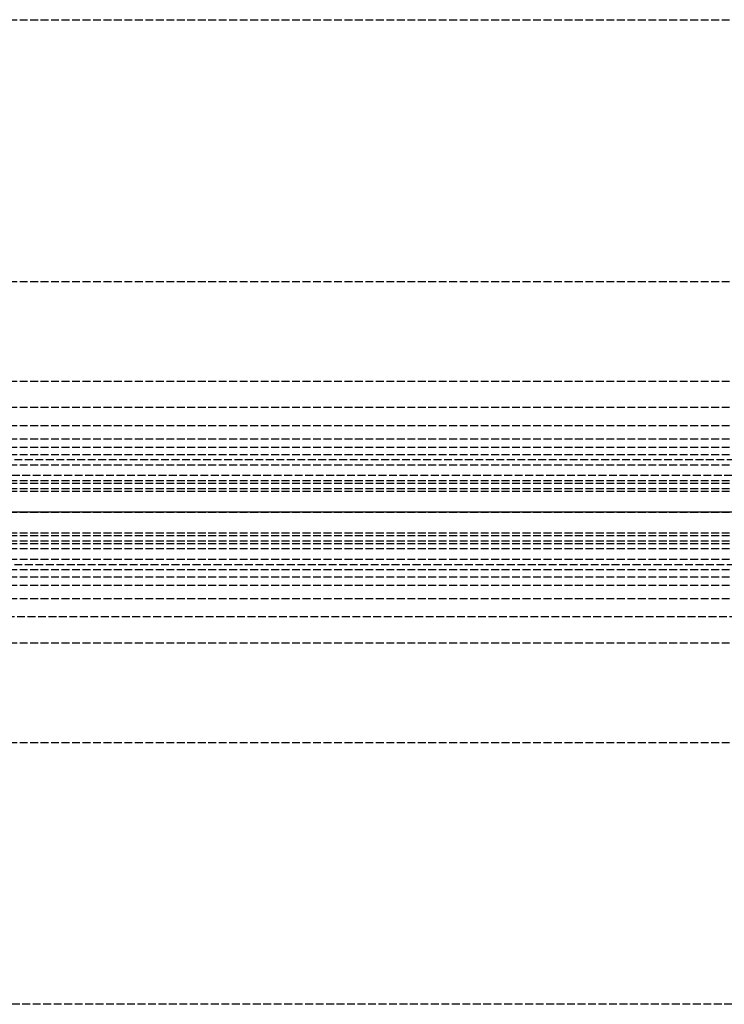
# Model space of a CAD drawing. Header units: millimetres. Extents: x -1 to 2050, y -94 to 94.
# Tile 9 of 12: x 134 to 269, y -94 to 94. Entities that reach past the tile are written whole.
import ezdxf

# ---------------------------------------------------------------- set-up
doc = ezdxf.new("R2010")
doc.units = ezdxf.units.MM
doc.header["$LTSCALE"] = 10
doc.linetypes.add('ALLCAD_Strich', pattern=[0.2, 0.15, -0.05])
doc.layers.add('BESCH_KONT_sich_schn_ansi_2d', color=40, linetype='Continuous')
doc.layers.add('BESCH_KONT_sich_schn_grun_2d', color=10, linetype='Continuous')

msp = doc.modelspace()

# ---------------------------------------------------------------- linework, layer by layer
at = {"layer": 'BESCH_KONT_sich_schn_ansi_2d', "linetype": 'ALLCAD_Strich'}
for p, q in [((0, 0, 2363), (2050, 0, 2363)), ((0, 0, 2363.5), (2050, 0, 2363.5)), ((0, 0, 2339.5), (2050, 0, 2339.5)), ((0, 0, 2365.5), (2050, 0, 2365.5)), ((2050, 0, 2338.5), (0, 0, 2338.5)), ((0, 0, 2337), (2050, 0, 2337)), ((0, 0, 24), (1055, 0, 24)), ((0, 0, 23), (1055, 0, 23)), ((0, 0, 24), (1055, 0, 24)), ((0, 0, 6), (995, 0, 6)), ((2050, 0, 2418), (0, 0, 2418)), ((0, 0, 2368), (2050, 0, 2368)), ((0, 0, 2335), (995, 0, 2335)), ((995, 0, 2331), (0, 0, 2331)), ((0, 0, 7), (995, 0, 7))]:
    msp.add_line(p, q, dxfattribs=at)
at = {"layer": 'BESCH_KONT_sich_schn_grun_2d', "linetype": 'ALLCAD_Strich'}
for p, q in [((0, 94), (2050, 94)), ((0, 44), (2050, 44)), ((0, 25), (2050, 25)), ((0, 20), (1055, 20)), ((0, 16.5), (2050, 16.5)), ((0, 14), (2050, 14)), ((0, 12.38), (2050, 12.38)), ((0, 11), (1055, 11)), ((105, 10), (950, 10)), ((105, 10), (950, 10)), ((0, 9), (1055, 9)), ((2050, 7), (0, 7)), ((0, 6), (2050, 6)), ((0, 5.5), (2050, 5.5)), ((0, 4.5), (2050, 4.5)), ((0, 4), (2050, 4)), ((0, -4), (2050, -4)), ((0, -4.5), (2050, -4.5)), ((0, -5.5), (2050, -5.5)), ((0, -6), (2050, -6)), ((0, -7), (2050, -7)), ((0, -9), (1055, -9)), ((0, -11), (1055, -11)), ((105, -10), (950, -10)), ((105, -10), (950, -10)), ((0, -12.38), (2050, -12.38)), ((0, -14), (2050, -14)), ((0, -16.5), (2050, -16.5)), ((1055, -20), (0, -20)), ((0, -25), (2050, -25)), ((0, -44), (2050, -44)), ((2050, -94), (0, -94))]:
    msp.add_line(p, q, dxfattribs=at)

doc.saveas('drawing.dxf')
